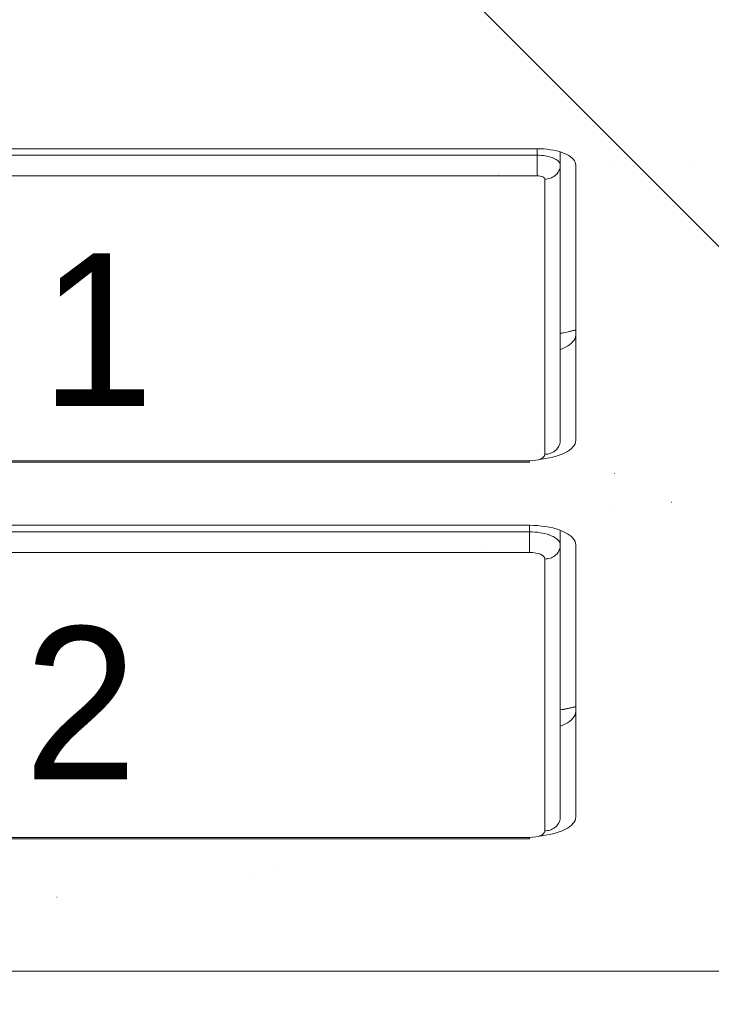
# Model space of a CAD drawing. Header units: inches. Extents: x -416 to -272, y -73 to 47.
# Tile 136 of 206: x -280.037 to -279.685, y -43.993 to -43.493. Entities that reach past the tile are written whole.
import ezdxf

# ---------------------------------------------------------------- set-up
doc = ezdxf.new("R2010")
doc.units = ezdxf.units.IN
doc.header["$LTSCALE"] = 32
doc.header["$MEASUREMENT"] = 0
doc.linetypes.add('Dash Style-1', pattern=[0.083328, 0.041656, -0.041672])
for name, color, linetype, lineweight in [('DashLineFill', 7, 'Dash Style-1', 13), ('Drawing', 7, 'Continuous', 18), ('None', 7, 'Continuous', 18), ('SolidLine', 7, 'Continuous', 15)]:
    doc.layers.add(name, color=color, linetype=linetype, lineweight=lineweight)
doc.styles.add('Segoe UI Semilight (bold)', font='seguisli.ttf')

# ---------------------------------------------------------------- blocks, each defined once
blk = doc.blocks.new('TiMotion_Handset (2D)')
at = {"layer": 'DashLineFill', "linetype": 'Continuous', "lineweight": 13}
h = blk.add_hatch(dxfattribs=at)
h.set_pattern_fill('Steel', color=253, style=0, pattern_type=2)
h.set_pattern_definition([(45, (0, 0), (-1.61301565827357, 1.935715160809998), []), (45, (-1.0608, 1.0608), (-0.4723460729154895, 0.4167612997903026), [])])
h.paths.add_polyline_path([(-0.5650679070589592, 2.440944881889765), (-0.5636889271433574, 2.443168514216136), (-0.5621892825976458, 2.445271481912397), (-0.5605689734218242, 2.447253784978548), (-0.5588279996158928, 2.449115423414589), (-0.5569663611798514, 2.45085639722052), (-0.5549840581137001, 2.452476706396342), (-0.5528810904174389, 2.453976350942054), (-0.5506574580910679, 2.455355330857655), (-0.5483514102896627, 2.456591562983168), (-0.5460011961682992, 2.457662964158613), (-0.543606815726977, 2.458569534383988), (-0.5411682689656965, 2.459311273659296), (-0.5386855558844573, 2.459888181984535), (-0.5361586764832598, 2.460300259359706), (-0.5335876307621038, 2.460547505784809), (-0.5309724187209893, 2.460629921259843), (0.4425815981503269, 2.460629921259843), (0.4451968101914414, 2.460547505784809), (0.4477678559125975, 2.460300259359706), (0.450294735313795, 2.459888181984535), (0.4527774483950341, 2.459311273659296), (0.4552159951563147, 2.458569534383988), (0.4576103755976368, 2.457662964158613), (0.4599605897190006, 2.456591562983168), (0.4622666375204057, 2.455355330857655), (0.4644902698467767, 2.453976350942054), (0.4665932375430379, 2.452476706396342), (0.4685755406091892, 2.45085639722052), (0.4704371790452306, 2.449115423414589), (0.472178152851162, 2.447253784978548), (0.4737984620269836, 2.445271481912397), (0.4752981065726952, 2.443168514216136), (0.4766770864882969, 2.440944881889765), (0.4779133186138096, 2.43863883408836), (0.478984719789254, 2.436288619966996), (0.47989129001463, 2.433894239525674), (0.4806330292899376, 2.431455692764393), (0.4812099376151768, 2.428972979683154), (0.4816220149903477, 2.426446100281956), (0.4818692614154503, 2.423875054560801), (0.4819516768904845, 2.421259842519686), (0.4819516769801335, 1.765582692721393), (0.4825163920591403, 1.763951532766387), (0.4830058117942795, 1.762300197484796), (0.4834199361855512, 1.760628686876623), (0.4837587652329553, 1.758937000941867), (0.4840222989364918, 1.757225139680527), (0.4842105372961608, 1.755493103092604), (0.4843234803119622, 1.753740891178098), (0.484361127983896, 1.751968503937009), (0.484361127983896, -1.751965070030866), (0.4842787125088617, -1.75458028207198), (0.4840314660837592, -1.757151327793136), (0.4836193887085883, -1.759678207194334), (0.483042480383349, -1.762160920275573), (0.4823007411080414, -1.764599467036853), (0.4813941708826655, -1.766993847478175), (0.4803227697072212, -1.769344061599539), (0.4790865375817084, -1.771650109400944), (0.4777075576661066, -1.773873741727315), (0.4762079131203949, -1.775976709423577), (0.4745876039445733, -1.777959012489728), (0.4728466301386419, -1.779820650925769), (0.4709849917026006, -1.781561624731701), (0.4690026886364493, -1.783181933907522), (0.4668997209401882, -1.784681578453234), (0.4646760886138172, -1.786060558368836), (0.4623700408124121, -1.787296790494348), (0.4600198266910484, -1.788368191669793), (0.4576254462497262, -1.789274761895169), (0.4551868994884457, -1.790016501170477), (0.4527041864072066, -1.790593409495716), (0.4501773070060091, -1.791005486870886), (0.447606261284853, -1.791252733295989), (0.4449910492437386, -1.791335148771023), (-1.79051826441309, -1.791335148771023), (-1.793133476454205, -1.791252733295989), (-1.795704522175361, -1.791005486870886), (-1.798231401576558, -1.790593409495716), (-1.800714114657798, -1.790016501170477), (-1.803152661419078, -1.789274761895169), (-1.8055470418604, -1.788368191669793), (-1.807897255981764, -1.787296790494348), (-1.810203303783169, -1.786060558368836), (-1.81242693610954, -1.784681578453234), (-1.814529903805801, -1.783181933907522), (-1.816512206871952, -1.781561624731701), (-1.818373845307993, -1.779820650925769), (-1.820114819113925, -1.777959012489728), (-1.821735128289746, -1.775976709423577), (-1.823234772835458, -1.773873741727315), (-1.82461375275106, -1.771650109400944), (-1.825849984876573, -1.769344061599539), (-1.826921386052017, -1.766993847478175), (-1.827827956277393, -1.764599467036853), (-1.828569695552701, -1.762160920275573), (-1.82914660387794, -1.759678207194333), (-1.829558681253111, -1.757151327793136), (-1.829805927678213, -1.75458028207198), (-1.829888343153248, -1.751965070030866), (-1.829888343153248, 1.751968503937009), (-1.829805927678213, 1.754583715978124), (-1.829558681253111, 1.75715476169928), (-1.82914660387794, 1.759681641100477), (-1.828569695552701, 1.762164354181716), (-1.827827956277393, 1.764602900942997), (-1.826921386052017, 1.766997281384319), (-1.825849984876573, 1.769347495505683), (-1.82461375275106, 1.771653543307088), (-1.823234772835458, 1.773877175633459), (-1.821735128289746, 1.77598014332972), (-1.820114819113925, 1.777962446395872), (-1.818373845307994, 1.779824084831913), (-1.816512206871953, 1.781565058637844), (-1.814529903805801, 1.783185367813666), (-1.81242693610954, 1.784685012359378), (-1.810203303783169, 1.786063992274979), (-1.807897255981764, 1.787300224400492), (-1.8055470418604, 1.788371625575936), (-1.803152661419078, 1.789278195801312), (-1.800714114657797, 1.79001993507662), (-1.798231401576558, 1.790596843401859), (-1.795704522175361, 1.79100892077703), (-1.793133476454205, 1.791256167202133), (-1.79051826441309, 1.791338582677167), (-0.5703424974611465, 1.791338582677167), (-0.5703424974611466, 2.421259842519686), (-0.5702600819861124, 2.423875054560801), (-0.5700128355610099, 2.426446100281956), (-0.569600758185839, 2.428972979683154), (-0.5690238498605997, 2.431455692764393), (-0.5682821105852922, 2.433894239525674), (-0.5673755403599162, 2.436288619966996), (-0.5663041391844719, 2.43863883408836)])
at = {"layer": 'DashLineFill'}
blk.add_open_spline([(-0.5650679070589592, 2.440944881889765), (-0.559793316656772, 2.450080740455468), (-0.5415215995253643, 2.460629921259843), (-0.04419541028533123, 2.460629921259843), (0.4531307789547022, 2.460629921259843), (0.4714024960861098, 2.450080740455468), (0.4819516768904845, 2.431809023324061), (0.4819516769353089, 2.09342126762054), (0.4819516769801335, 1.765582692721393), (0.484361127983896, 1.759098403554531), (0.484361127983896, 1.716953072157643e-06), (0.484361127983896, -1.76251425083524), (0.473811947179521, -1.780785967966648), (0.4555402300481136, -1.791335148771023), (-0.672763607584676, -1.791335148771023), (-1.801067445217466, -1.791335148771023), (-1.819339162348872, -1.780785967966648), (-1.829888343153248, -1.76251425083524), (-1.829888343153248, 1.716953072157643e-06), (-1.829888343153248, 1.762517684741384), (-1.819339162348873, 1.780789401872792), (-1.801067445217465, 1.791338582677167), (-1.180430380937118, 1.791338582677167), (-0.5703424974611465, 1.791338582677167), (-0.5703424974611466, 2.106299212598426), (-0.5703424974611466, 2.431809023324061), (-0.5650679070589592, 2.440944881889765)], degree=2, knots=[0, 0, 0, 0.001659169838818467, 0.003318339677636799, 0.07987838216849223, 0.08153755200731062, 0.08319672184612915, 0.08485589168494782, 0.1364181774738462, 0.1364181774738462, 0.1375061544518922, 0.4048450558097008, 0.4064547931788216, 0.4080645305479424, 0.4096742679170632, 0.5802364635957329, 0.5818462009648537, 0.5834559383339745, 0.5850656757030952, 0.8524045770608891, 0.8540143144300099, 0.8556240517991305, 0.8572337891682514, 0.9503292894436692, 0.9503292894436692, 0.9983902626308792, 1, 1, 1], dxfattribs=at)
at = {"layer": 'Drawing', "color": 7, "linetype": 'Continuous'}
for p, q in [((0.484361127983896, -1.718944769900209), (0.484361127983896, 1.633858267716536)), ((0.07008969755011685, 1.029884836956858), (0.07069483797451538, 1.030801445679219)), ((0.07069483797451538, 1.030801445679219), (0.071331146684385, 1.031591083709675)), ((0.071331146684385, 1.031591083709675), (0.07199387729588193, 1.032247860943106)), ((0.07199387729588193, 1.032247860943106), (0.07267808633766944, 1.032766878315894)), ((0.07267808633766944, 1.032766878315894), (0.07337867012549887, 1.033144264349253)), ((0.07337867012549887, 1.033144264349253), (0.07409040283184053, 1.033377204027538)), ((0.07409040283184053, 1.033377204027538), (0.07487331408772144, 1.033464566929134)), ((0.2146368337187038, 1.033464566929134), (0.07487331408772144, 1.033464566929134)), ((0.1586385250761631, 1.033464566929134), (0.1586803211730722, 1.033327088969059)), ((0.1586803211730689, 1.033327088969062), (0.159424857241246, 1.030406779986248)), ((0.1611147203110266, 1.033464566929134), (0.1611931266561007, 1.033463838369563)), ((0.1611931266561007, 1.033463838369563), (0.1620542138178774, 1.033359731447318)), ((0.1620542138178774, 1.033359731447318), (0.1629082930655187, 1.033080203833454)), ((0.1629082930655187, 1.033080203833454), (0.1637489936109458, 1.032627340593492)), ((0.1637489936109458, 1.032627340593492), (0.1645700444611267, 1.032004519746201)), ((0.1645700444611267, 1.032004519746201), (0.1653653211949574, 1.031216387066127)), ((0.1653653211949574, 1.031216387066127), (0.1661288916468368, 1.030268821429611)), ((0.1653770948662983, 1.031216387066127), (0.1661288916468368, 1.030268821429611)), ((0.2146368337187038, 1.033464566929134), (0.2155763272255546, 1.033359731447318)), ((0.2155763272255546, 1.033359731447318), (0.2164304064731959, 1.033080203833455)), ((0.2164304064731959, 1.033080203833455), (0.217271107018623, 1.032627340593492)), ((0.217271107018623, 1.032627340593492), (0.2180921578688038, 1.032004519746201)), ((0.2180921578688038, 1.032004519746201), (0.2188874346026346, 1.031216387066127)), ((0.219651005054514, 1.030268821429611), (0.2188874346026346, 1.031216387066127)), ((0.2628659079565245, 1.030268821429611), (0.2636294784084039, 1.031216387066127)), ((0.2636294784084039, 1.031216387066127), (0.2644247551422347, 1.032004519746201)), ((0.2644247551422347, 1.032004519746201), (0.2652458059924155, 1.032627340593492)), ((0.2652458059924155, 1.032627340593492), (0.2660865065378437, 1.033080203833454)), ((0.2660865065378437, 1.033080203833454), (0.2669405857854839, 1.033359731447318)), ((0.2669405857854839, 1.033359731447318), (0.2678800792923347, 1.033464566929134)), ((0.4059797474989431, 1.033464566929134), (0.2678800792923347, 1.033464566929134)), ((0.3499814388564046, 1.033464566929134), (0.3500232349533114, 1.033327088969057)), ((0.3500232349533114, 1.033327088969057), (0.3507677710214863, 1.030406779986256)), ((0.352457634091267, 1.033464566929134), (0.3525360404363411, 1.033463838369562)), ((0.3525360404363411, 1.033463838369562), (0.3533971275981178, 1.033359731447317)), ((0.3533971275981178, 1.033359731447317), (0.3542512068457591, 1.033080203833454)), ((0.3542512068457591, 1.033080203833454), (0.3550919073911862, 1.032627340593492)), ((0.3550919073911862, 1.032627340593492), (0.355912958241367, 1.032004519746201)), ((0.355912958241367, 1.032004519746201), (0.3567082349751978, 1.031216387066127)), ((0.3567082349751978, 1.031216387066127), (0.3574718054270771, 1.030268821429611)), ((0.3567200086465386, 1.031216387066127), (0.3574718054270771, 1.030268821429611)), ((0.4059797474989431, 1.033464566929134), (0.4069192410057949, 1.033359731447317)), ((0.4069192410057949, 1.033359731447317), (0.4077733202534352, 1.033080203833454)), ((0.4077733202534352, 1.033080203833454), (0.4086140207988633, 1.032627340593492)), ((0.4086140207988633, 1.032627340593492), (0.409435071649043, 1.032004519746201)), ((0.409435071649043, 1.032004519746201), (0.4102303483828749, 1.031216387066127)), ((0.4109939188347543, 1.030268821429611), (0.4102303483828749, 1.031216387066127)), ((0.06806691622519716, 1.025098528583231), (0.0685050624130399, 1.02644598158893)), ((0.0685050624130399, 1.02644598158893), (0.06899071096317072, 1.027698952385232)), ((0.06899071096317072, 1.027698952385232), (0.06952023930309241, 1.028848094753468)), ((0.06952023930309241, 1.028848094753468), (0.07008969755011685, 1.029884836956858)), ((0.159424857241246, 1.030406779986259), (0.1600548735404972, 1.027404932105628)), ((0.1661288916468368, 1.030268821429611), (0.1668550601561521, 1.029168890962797)), ((0.1668550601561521, 1.029168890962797), (0.1675384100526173, 1.027924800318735)), ((0.1681738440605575, 1.026545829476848), (0.1675384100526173, 1.027924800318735)), ((0.1681738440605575, 1.026545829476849), (0.1685441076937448, 1.025590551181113)), ((0.219651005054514, 1.030268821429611), (0.2203771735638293, 1.029168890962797)), ((0.2203771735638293, 1.029168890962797), (0.2210605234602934, 1.027924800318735)), ((0.2210605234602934, 1.027924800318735), (0.2216959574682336, 1.026545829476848)), ((0.2216959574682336, 1.026545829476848), (0.2222787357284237, 1.025042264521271)), ((0.2602381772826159, 1.025042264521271), (0.2608209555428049, 1.026545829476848)), ((0.2608209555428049, 1.026545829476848), (0.2614563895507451, 1.027924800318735)), ((0.2614563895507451, 1.027924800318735), (0.2621397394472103, 1.029168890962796)), ((0.2621397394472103, 1.029168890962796), (0.2628659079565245, 1.030268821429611)), ((0.3507677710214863, 1.030406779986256), (0.3513977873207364, 1.027404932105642)), ((0.3513977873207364, 1.027404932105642), (0.3517021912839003, 1.025590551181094)), ((0.3574718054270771, 1.030268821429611), (0.3581979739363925, 1.029168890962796)), ((0.3588813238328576, 1.027924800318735), (0.3581979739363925, 1.029168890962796)), ((0.3588813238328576, 1.027924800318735), (0.3595167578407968, 1.026545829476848)), ((0.3595167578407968, 1.026545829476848), (0.359887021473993, 1.025590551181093)), ((0.4109939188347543, 1.030268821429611), (0.4117200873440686, 1.029168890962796)), ((0.4117200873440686, 1.029168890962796), (0.4124034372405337, 1.027924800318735)), ((0.4124034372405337, 1.027924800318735), (0.4130388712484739, 1.026545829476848)), ((0.4130388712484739, 1.026545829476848), (0.4136216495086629, 1.025042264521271)), ((0.06684891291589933, 1.018973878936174), (0.0670682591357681, 1.020592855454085)), ((0.0670682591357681, 1.020592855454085), (0.06734582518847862, 1.022161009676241)), ((0.06734582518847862, 1.022161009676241), (0.06767954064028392, 1.023666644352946)), ((0.06767954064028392, 1.023666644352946), (0.06806691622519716, 1.025098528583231)), ((0.2222787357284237, 1.025042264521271), (0.2228045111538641, 1.023425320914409)), ((0.2228045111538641, 1.023425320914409), (0.2232693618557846, 1.021707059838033)), ((0.2232693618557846, 1.021707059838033), (0.2236698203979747, 1.019900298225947)), ((0.2588470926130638, 1.019900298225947), (0.2592475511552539, 1.021707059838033)), ((0.2592475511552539, 1.021707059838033), (0.2597124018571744, 1.023425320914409)), ((0.2597124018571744, 1.023425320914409), (0.2602381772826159, 1.025042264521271)), ((0.4136216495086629, 1.025042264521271), (0.4141474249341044, 1.023425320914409)), ((0.4141474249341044, 1.023425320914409), (0.414612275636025, 1.021707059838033)), ((0.414612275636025, 1.021707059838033), (0.415012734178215, 1.019900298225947)), ((0.06655405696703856, 1.013779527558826), (0.06659097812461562, 1.015632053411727)), ((0.06659097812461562, 1.015632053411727), (0.06668942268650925, 1.017316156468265)), ((0.06668942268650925, 1.017316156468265), (0.06684891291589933, 1.018973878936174)), ((0.2236698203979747, 1.019900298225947), (0.2240028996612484, 1.018018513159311)), ((0.2240028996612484, 1.018018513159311), (0.2242661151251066, 1.016075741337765)), ((0.2242661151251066, 1.016075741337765), (0.2243710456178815, 1.014985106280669)), ((0.2580594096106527, 1.014086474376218), (0.258250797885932, 1.016075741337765)), ((0.258250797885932, 1.016075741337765), (0.2585140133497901, 1.018018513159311)), ((0.2585140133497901, 1.018018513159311), (0.2588470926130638, 1.019900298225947)), ((0.415012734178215, 1.019900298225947), (0.4153458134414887, 1.018018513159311)), ((0.4153458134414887, 1.018018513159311), (0.4156090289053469, 1.016075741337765)), ((0.4156090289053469, 1.016075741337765), (0.4157139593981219, 1.01498510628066)), ((0.06655405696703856, 0.5511811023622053), (0.06655405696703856, 1.013779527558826)), ((0.2578969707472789, 1.00984251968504), (0.2579412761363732, 1.012065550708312)), ((0.2579412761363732, 1.012065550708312), (0.2580594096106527, 1.014086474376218)), ((0.2578969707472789, 0.5551181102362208), (0.2578969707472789, 1.00984251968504))]:
    blk.add_line(p, q, dxfattribs=at)
at = {"layer": 'Drawing'}
for p, q in [((0.07541586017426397, 1.092519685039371), (0.07539951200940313, 1.092519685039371)), ((0.2461301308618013, 1.082294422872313), (0.246127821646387, 1.082247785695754)), ((0.2461658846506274, 1.082074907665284), (0.2461633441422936, 1.082029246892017)), ((0.07528927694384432, 1.053149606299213), (0.07526967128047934, 1.053149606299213)), ((0.2316593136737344, 1.053149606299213), (0.2316397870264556, 1.053149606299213)), ((0.2508771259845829, 1.053149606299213), (0.2508575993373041, 1.053149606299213)), ((0.1585943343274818, 1.033464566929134), (0.159124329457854, 1.031496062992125)), ((0.159124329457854, 1.031496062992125), (0.1598615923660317, 1.028144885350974)), ((0.3499372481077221, 1.033464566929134), (0.3504672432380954, 1.031496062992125)), ((0.3499704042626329, 1.033464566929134), (0.3500195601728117, 1.033302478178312)), ((0.3507695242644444, 1.030354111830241), (0.3500195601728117, 1.033302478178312)), ((0.3504672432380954, 1.031496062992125), (0.3512045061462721, 1.028144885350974)), ((0.07487331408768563, 1.025590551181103), (0.06822690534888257, 1.025590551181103)), ((0.07400653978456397, 1.025411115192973), (0.07443827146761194, 1.02554560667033)), ((0.07443827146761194, 1.02554560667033), (0.07487331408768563, 1.025590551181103)), ((0.2146368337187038, 1.025590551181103), (0.0748733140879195, 1.025590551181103)), ((0.07487331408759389, 1.025590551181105), (0.07549528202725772, 1.025560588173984)), ((0.07549528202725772, 1.025560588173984), (0.07611251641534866, 1.025470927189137)), ((0.07611251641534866, 1.025470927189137), (0.07672031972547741, 1.025322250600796)), ((0.1598615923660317, 1.028144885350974), (0.1603087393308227, 1.025590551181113)), ((0.160054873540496, 1.027404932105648), (0.1603592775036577, 1.025590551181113)), ((0.2152588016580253, 1.025560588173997), (0.2146368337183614, 1.025590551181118)), ((0.2158760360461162, 1.02547092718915), (0.2152588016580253, 1.025560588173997)), ((0.2164838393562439, 1.025322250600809), (0.2158760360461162, 1.02547092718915)), ((0.2678800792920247, 1.025590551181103), (0.2604506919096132, 1.025590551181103)), ((0.2667243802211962, 1.02535130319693), (0.2673000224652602, 1.02553062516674)), ((0.2673000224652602, 1.02553062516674), (0.2678800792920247, 1.025590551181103)), ((0.2678800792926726, 1.025590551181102), (0.2685020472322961, 1.025560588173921)), ((0.4059797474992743, 1.025590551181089), (0.2678800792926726, 1.025590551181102)), ((0.2685020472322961, 1.025560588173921), (0.2691192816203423, 1.025470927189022)), ((0.2691192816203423, 1.025470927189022), (0.2697270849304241, 1.025322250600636)), ((0.3514021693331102, 1.027333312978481), (0.3507695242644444, 1.030354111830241)), ((0.3512045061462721, 1.028144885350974), (0.3516516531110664, 1.025590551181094)), ((0.3514021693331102, 1.027333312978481), (0.3516939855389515, 1.025590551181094)), ((0.4066017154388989, 1.025560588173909), (0.4059797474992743, 1.025590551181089)), ((0.4072189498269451, 1.025470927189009), (0.4066017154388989, 1.025560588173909)), ((0.4078267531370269, 1.025322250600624), (0.4072189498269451, 1.025470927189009)), ((0.07055050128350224, 1.01968503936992), (0.07078447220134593, 1.020554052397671)), ((0.07078447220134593, 1.020554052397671), (0.07104956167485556, 1.021371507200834)), ((0.07104956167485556, 1.021371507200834), (0.07134375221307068, 1.022131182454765)), ((0.07134375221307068, 1.022131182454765), (0.07166480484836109, 1.022827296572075)), ((0.07166480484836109, 1.022827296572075), (0.07201027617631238, 1.023454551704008)), ((0.07201027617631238, 1.023454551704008), (0.07237753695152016, 1.024008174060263)), ((0.07237753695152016, 1.024008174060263), (0.0727637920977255, 1.024483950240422)), ((0.0727637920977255, 1.024483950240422), (0.07316610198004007, 1.024878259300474)), ((0.07316610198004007, 1.024878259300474), (0.0735814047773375, 1.025188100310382)), ((0.0735814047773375, 1.025188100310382), (0.07400653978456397, 1.025411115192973)), ((0.07672031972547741, 1.025322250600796), (0.07731406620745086, 1.025115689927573)), ((0.07731406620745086, 1.025115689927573), (0.07788923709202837, 1.024852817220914)), ((0.07788923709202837, 1.024852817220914), (0.0784414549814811, 1.024535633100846)), ((0.0784414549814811, 1.024535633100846), (0.07896651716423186, 1.024166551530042)), ((0.07896651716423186, 1.024166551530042), (0.07946042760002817, 1.023748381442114)), ((0.07946042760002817, 1.023748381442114), (0.07991942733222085, 1.023284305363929)), ((0.07991942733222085, 1.023284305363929), (0.08034002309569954, 1.022777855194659)), ((0.08034002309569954, 1.022777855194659), (0.08071901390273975, 1.022232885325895)), ((0.08071901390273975, 1.022232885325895), (0.08105351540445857, 1.021653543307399)), ((0.08105351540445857, 1.021653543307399), (0.0813409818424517, 1.021044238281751)), ((0.0813409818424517, 1.021044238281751), (0.08157922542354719, 1.020409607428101)), ((0.2170775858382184, 1.025115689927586), (0.2164838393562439, 1.025322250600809)), ((0.2176527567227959, 1.024852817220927), (0.2170775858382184, 1.025115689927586)), ((0.2182049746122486, 1.024535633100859), (0.2176527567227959, 1.024852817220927)), ((0.2187300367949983, 1.024166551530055), (0.2182049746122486, 1.024535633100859)), ((0.2192239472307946, 1.023748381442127), (0.2187300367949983, 1.024166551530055)), ((0.2196829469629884, 1.023284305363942), (0.2192239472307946, 1.023748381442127)), ((0.2201035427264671, 1.022777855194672), (0.2196829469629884, 1.023284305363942)), ((0.2204825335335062, 1.022232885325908), (0.2201035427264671, 1.022777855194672)), ((0.2208170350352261, 1.021653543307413), (0.2204825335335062, 1.022232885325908)), ((0.2211045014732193, 1.021044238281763), (0.2208170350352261, 1.021653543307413)), ((0.2213427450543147, 1.020409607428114), (0.2211045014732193, 1.021044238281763)), ((0.262781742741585, 1.019965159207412), (0.2631739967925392, 1.020978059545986)), ((0.2631739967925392, 1.020978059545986), (0.2636020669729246, 1.021906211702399)), ((0.2636020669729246, 1.021906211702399), (0.2640626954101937, 1.02274255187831)), ((0.2640626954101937, 1.02274255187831), (0.2645523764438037, 1.023480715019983)), ((0.2645523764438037, 1.023480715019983), (0.265067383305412, 1.024115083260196)), ((0.265067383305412, 1.024115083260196), (0.265603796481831, 1.024640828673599)), ((0.265603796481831, 1.024640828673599), (0.266157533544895, 1.025053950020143)), ((0.266157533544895, 1.025053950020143), (0.2667243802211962, 1.02535130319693)), ((0.2697270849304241, 1.025322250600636), (0.2703208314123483, 1.025115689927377)), ((0.2703208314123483, 1.025115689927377), (0.2708960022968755, 1.024852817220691)), ((0.2708960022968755, 1.024852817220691), (0.2714482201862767, 1.024535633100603)), ((0.2714482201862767, 1.024535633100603), (0.271973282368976, 1.024166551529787)), ((0.271973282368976, 1.024166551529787), (0.272467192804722, 1.023748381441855)), ((0.272467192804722, 1.023748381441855), (0.2729261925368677, 1.023284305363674)), ((0.2729261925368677, 1.023284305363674), (0.2733467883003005, 1.022777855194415)), ((0.2733467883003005, 1.022777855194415), (0.2737257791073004, 1.022232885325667)), ((0.2737257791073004, 1.022232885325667), (0.2740602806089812, 1.021653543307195)), ((0.2740602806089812, 1.021653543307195), (0.2743477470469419, 1.021044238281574)), ((0.2743477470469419, 1.021044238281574), (0.2745859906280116, 1.020409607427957)), ((0.4084204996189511, 1.025115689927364), (0.4078267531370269, 1.025322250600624)), ((0.4089956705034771, 1.024852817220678), (0.4084204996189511, 1.025115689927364)), ((0.4095478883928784, 1.02453563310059), (0.4089956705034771, 1.024852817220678)), ((0.4100729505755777, 1.024166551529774), (0.4095478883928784, 1.02453563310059)), ((0.4105668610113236, 1.023748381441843), (0.4100729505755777, 1.024166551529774)), ((0.4110258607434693, 1.023284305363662), (0.4105668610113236, 1.023748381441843)), ((0.4114464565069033, 1.022777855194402), (0.4110258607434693, 1.023284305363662)), ((0.4118254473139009, 1.022232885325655), (0.4114464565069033, 1.022777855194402)), ((0.4121599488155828, 1.021653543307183), (0.4118254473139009, 1.022232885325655)), ((0.4124474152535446, 1.021044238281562), (0.4121599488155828, 1.021653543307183)), ((0.4126856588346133, 1.020409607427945), (0.4124474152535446, 1.021044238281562)), ((0.06990075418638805, 1.014808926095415), (0.06995759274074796, 1.015830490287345)), ((0.06995759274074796, 1.015830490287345), (0.07005184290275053, 1.016836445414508)), ((0.07005184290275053, 1.016836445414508), (0.07018278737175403, 1.017819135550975)), ((0.07018278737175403, 1.017819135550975), (0.07034942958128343, 1.018771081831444)), ((0.07034942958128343, 1.018771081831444), (0.07055050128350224, 1.01968503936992)), ((0.08048211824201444, 1.015425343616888), (0.08039063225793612, 1.014657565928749)), ((0.08062020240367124, 1.016082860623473), (0.08048211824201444, 1.015425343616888)), ((0.08080488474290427, 1.016630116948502), (0.08062020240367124, 1.016082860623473)), ((0.08103616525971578, 1.017067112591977), (0.08080488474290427, 1.016630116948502)), ((0.08131404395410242, 1.017393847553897), (0.08103616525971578, 1.017067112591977)), ((0.08163852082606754, 1.017610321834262), (0.08131404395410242, 1.017393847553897)), ((0.08157922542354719, 1.020409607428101), (0.08176643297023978, 1.019754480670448)), ((0.08200959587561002, 1.017716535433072), (0.08163852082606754, 1.017610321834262)), ((0.08176643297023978, 1.019754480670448), (0.08190117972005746, 1.019083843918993)), ((0.08190117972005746, 1.019083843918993), (0.0819824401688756, 1.018402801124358)), ((0.0819824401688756, 1.018402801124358), (0.08200959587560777, 1.017716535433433)), ((0.2217731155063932, 1.017716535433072), (0.08200959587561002, 1.017716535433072)), ((0.2215299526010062, 1.019754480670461), (0.2213427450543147, 1.020409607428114)), ((0.221664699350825, 1.019083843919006), (0.2215299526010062, 1.019754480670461)), ((0.221745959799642, 1.018402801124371), (0.221664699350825, 1.019083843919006)), ((0.2217731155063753, 1.017716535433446), (0.221745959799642, 1.018402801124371)), ((0.2225152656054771, 1.017504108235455), (0.2217731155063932, 1.017716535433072)), ((0.2231642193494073, 1.017071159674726), (0.2225152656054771, 1.017504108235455)), ((0.2237199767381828, 1.016417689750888), (0.2231642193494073, 1.017071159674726)), ((0.2241825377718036, 1.015543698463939), (0.2237199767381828, 1.016417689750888)), ((0.2245519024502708, 1.01444918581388), (0.2241825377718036, 1.015543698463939)), ((0.2616260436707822, 1.015228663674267), (0.2618482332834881, 1.016497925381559)), ((0.2618482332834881, 1.016497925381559), (0.2621163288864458, 1.017716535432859)), ((0.2621163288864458, 1.017716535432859), (0.2624282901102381, 1.018875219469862)), ((0.2624282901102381, 1.018875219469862), (0.262781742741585, 1.019965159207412)), ((0.2726069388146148, 1.015543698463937), (0.2722375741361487, 1.014449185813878)), ((0.2730694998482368, 1.016417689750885), (0.2726069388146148, 1.015543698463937)), ((0.2736252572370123, 1.017071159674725), (0.2730694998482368, 1.016417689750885)), ((0.2742742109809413, 1.017504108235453), (0.2736252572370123, 1.017071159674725)), ((0.2750163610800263, 1.017716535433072), (0.2742742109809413, 1.017504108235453)), ((0.2745859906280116, 1.020409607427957), (0.2747731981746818, 1.01975448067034)), ((0.2747731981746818, 1.01975448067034), (0.2749079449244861, 1.019083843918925)), ((0.2749079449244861, 1.019083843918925), (0.2749892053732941, 1.018402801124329)), ((0.2749892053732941, 1.018402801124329), (0.2750163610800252, 1.017716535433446)), ((0.4131160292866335, 1.017716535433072), (0.2750163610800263, 1.017716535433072)), ((0.4128728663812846, 1.019754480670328), (0.4126856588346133, 1.020409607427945)), ((0.4130076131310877, 1.019083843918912), (0.4128728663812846, 1.019754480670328)), ((0.4130888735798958, 1.018402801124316), (0.4130076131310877, 1.019083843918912)), ((0.4131160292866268, 1.017716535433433), (0.4130888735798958, 1.018402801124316)), ((0.4138581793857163, 1.017504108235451), (0.4131160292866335, 1.017716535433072)), ((0.4145071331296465, 1.017071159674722), (0.4138581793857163, 1.017504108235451)), ((0.415062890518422, 1.016417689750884), (0.4145071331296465, 1.017071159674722)), ((0.4155254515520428, 1.015543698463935), (0.415062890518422, 1.016417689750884)), ((0.41589481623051, 1.014449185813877), (0.4155254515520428, 1.015543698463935)), ((0.06988175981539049, 1.013779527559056), (0.06653745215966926, 1.013779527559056)), ((0.06988175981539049, 1.013779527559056), (0.06990075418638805, 1.014808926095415)), ((0.06988175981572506, 1.013779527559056), (0.06988175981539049, 0.5511811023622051)), ((0.0803457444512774, 1.013779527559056), (0.06988175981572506, 1.013779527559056)), ((0.08039063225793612, 1.014657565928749), (0.08034574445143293, 1.013779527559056)), ((0.0803457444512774, 1.013779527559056), (0.08034574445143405, 0.5511811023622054)), ((0.2248280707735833, 1.013134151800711), (0.2245519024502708, 1.01444918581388)), ((0.225011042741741, 1.011598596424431), (0.2248280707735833, 1.013134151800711)), ((0.2251008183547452, 1.00984251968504), (0.225011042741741, 1.011598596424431)), ((0.2612246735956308, 1.00984251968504), (0.261249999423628, 1.011215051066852)), ((0.261249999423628, 1.011215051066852), (0.2613257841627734, 1.012577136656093)), ((0.2613257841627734, 1.012577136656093), (0.2614514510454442, 1.013918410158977)), ((0.2614514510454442, 1.013918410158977), (0.2616260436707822, 1.015228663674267)), ((0.2717784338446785, 1.011598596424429), (0.2716886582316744, 1.00984251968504)), ((0.2719614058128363, 1.013134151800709), (0.2717784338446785, 1.011598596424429)), ((0.2722375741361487, 1.014449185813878), (0.2719614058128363, 1.013134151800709)), ((0.4161709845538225, 1.013134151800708), (0.41589481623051, 1.014449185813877)), ((0.4163539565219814, 1.011598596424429), (0.4161709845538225, 1.013134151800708)), ((0.4164437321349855, 1.009842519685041), (0.4163539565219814, 1.011598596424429)), ((0.2251008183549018, 1.00984251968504), (0.2251008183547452, 0.5551181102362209)), ((0.2258385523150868, 1.00984251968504), (0.2251008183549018, 1.00984251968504)), ((0.2258385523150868, 0.5551181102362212), (0.2258385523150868, 1.00984251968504)), ((0.2612246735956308, 1.00984251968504), (0.2578969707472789, 1.00984251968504)), ((0.2612246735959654, 1.00984251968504), (0.2612246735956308, 0.5551181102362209)), ((0.2716886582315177, 1.00984251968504), (0.2612246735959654, 1.00984251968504)), ((0.2716886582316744, 1.00984251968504), (0.2716886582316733, 0.5551181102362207)), ((0.4164437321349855, 1.009842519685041), (0.4164437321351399, 0.5551181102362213)), ((0.4171814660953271, 1.00984251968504), (0.4164437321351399, 1.00984251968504)), ((0.4171814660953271, 0.5551181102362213), (0.4171814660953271, 1.00984251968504)), ((0.07924130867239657, 0.9940944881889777), (0.07922156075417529, 0.9940944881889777)), ((0.07965947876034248, 0.9940944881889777), (0.07964168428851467, 0.9940944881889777)), ((0.08002856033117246, 0.9940944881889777), (0.08001285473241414, 0.9940944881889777)), ((0.08034574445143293, 0.9940944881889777), (0.08033224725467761, 0.9940944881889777)), ((0.2713714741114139, 0.9862204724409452), (0.2713523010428, 0.9862204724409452)), ((0.2716886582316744, 0.9862204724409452), (0.2716721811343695, 0.9862204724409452)), ((0.4325532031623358, 0.8809055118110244), (0.4325381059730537, 0.8809055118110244)), ((0.4340710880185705, 0.8690944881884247), (0.4340564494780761, 0.8690944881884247)), ((0.4468355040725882, 0.7697715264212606), (0.4468355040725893, 0.7696876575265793))]:
    blk.add_line(p, q, dxfattribs=at)
at = {"layer": 'SolidLine', "char_height": 0.0775462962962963, "attachment_point": 1, "rotation": 90, "line_spacing_factor": 1.147994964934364, "style": 'Segoe UI Semilight (bold)'}
for s, insert in [('1', (0.1196874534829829, 0.7613364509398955)), ('2', (0.3093956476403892, 0.7529000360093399))]:
    blk.add_mtext(s, dxfattribs=dict(at, insert=insert))
blk = doc.blocks.new('Group-78')
at = {"layer": 'None', "color": 7, "rotation": 270}
blk.add_blockref('TiMotion_Handset (2D)', (62.99212598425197, -30), dxfattribs=at)
blk = doc.blocks.new('SL Credenza Desk (2D)')
at = {"layer": 'None'}
blk.add_blockref('Group-78', (0, 0), dxfattribs=at)
at = {"layer": 'Drawing', "color": 0, "flags": 1}
for tag in ['Catalog', 'Option1', 'Option2', 'Option3', 'Option4', 'Option5', 'Option6', 'Option7', 'Option8', 'Option9', 'Option10', 'Option11', 'Option12', 'Custom', 'FinishGroup', 'Discount', 'Item2', 'Item3', 'Item6', 'Item9', 'Item10', 'Item12', 'Item13', 'Item16', 'Item19', 'Item20', 'Item21', 'Item22', 'Item23', 'Item24', 'Item25', 'Item8', 'Item18', 'Tag', 'Item1', 'Item4', 'Item5', 'Item7', 'Item11', 'Item14', 'Item15', 'Item17']:
    blk.add_attdef(tag, (15.71916659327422, -28.99901361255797), '', height=0.007086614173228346, dxfattribs=at)
blk = doc.blocks.new('Group-79')
at = {"layer": 'Drawing'}
blk.add_blockref('SL Credenza Desk (2D)', (15.67979651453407, 1.485347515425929), dxfattribs=at)
at = {"layer": 'Drawing', "color": 0, "flags": 1}
for tag in ['Catalog', 'Option1', 'Option2', 'Option3', 'Option4', 'Option5', 'Option6', 'Option7', 'Option8', 'Option9', 'Option10', 'Option11', 'Option12', 'Custom', 'FinishGroup', 'Discount', 'Item2', 'Item3', 'Item6', 'Item9', 'Item10', 'Item12', 'Item13', 'Item16', 'Item19', 'Item20', 'Item21', 'Item22', 'Item23', 'Item24', 'Item25', 'Item8', 'Item18', 'Tag', 'Item1', 'Item4', 'Item5', 'Item7', 'Item11', 'Item14', 'Item15', 'Item17']:
    blk.add_attdef(tag, (15.71916659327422, -28.99901361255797), '', height=0.007086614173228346, dxfattribs=at)

msp = doc.modelspace()

# ---------------------------------------------------------------- block references
at = {"layer": 'Drawing', "color": 7}
msp.add_blockref('Group-79', (-359.4593240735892, -14.97747349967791), dxfattribs=at)

doc.saveas('drawing.dxf')
